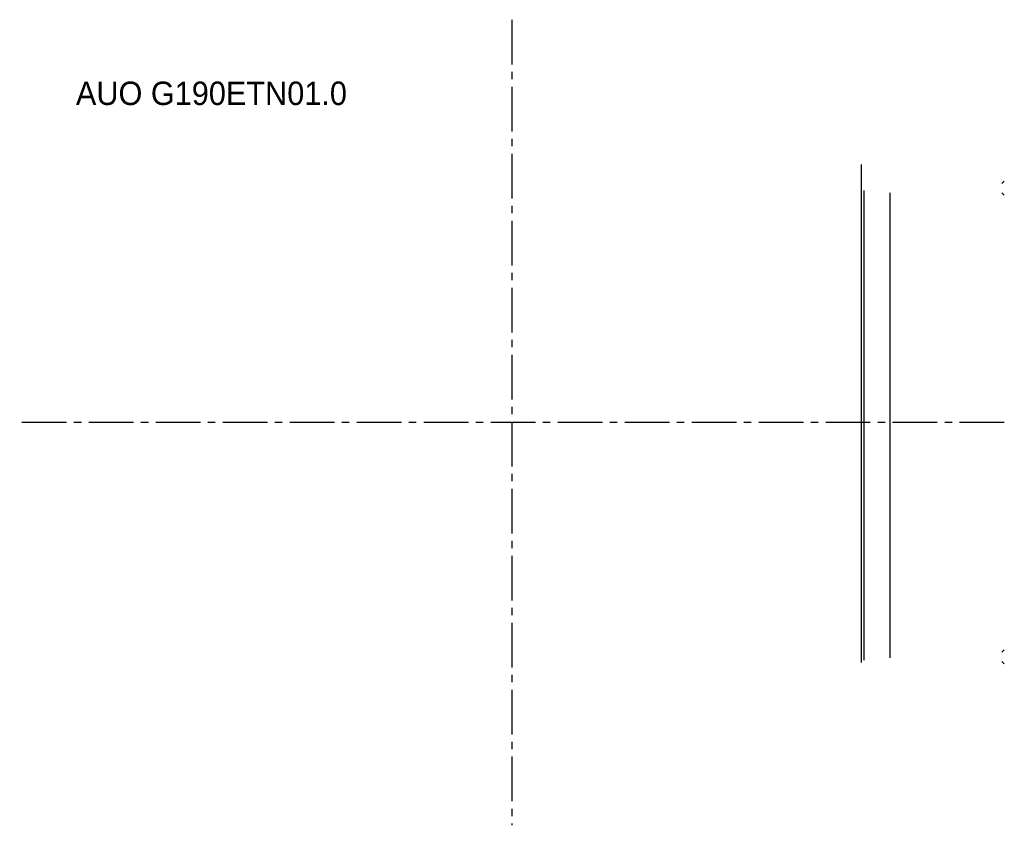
# Model space of a CAD drawing. Header units: millimetres. Extents: x -210 to 210, y -172 to 172.
import ezdxf

# ---------------------------------------------------------------- set-up
doc = ezdxf.new("R2010")
doc.units = ezdxf.units.MM
doc.linetypes.add('CENTER2', pattern=[28.575, 19.05, -3.175, 3.175, -3.175])
doc.linetypes.add('HIDDEN2', pattern=[4.7625, 3.175, -1.5875])
for name, color, linetype in [('C', 1, 'CENTER2'), ('前框', 3, 'Continuous'), ('後蓋', 30, 'Continuous'), ('標註', 3, 'Continuous')]:
    doc.layers.add(name, color=color, linetype=linetype)
doc.styles.get("Standard").update_dxf_attribs({"font": 'romanc.shx', "bigfont": 'chineset.shx'})

msp = doc.modelspace()

# ---------------------------------------------------------------- linework, layer by layer
at = {"layer": 'C', "lineweight": -3}
for p, q in [((0, 171.8), (0, -171.8)), ((210, 0), (-210, 0))]:
    msp.add_line(p, q, dxfattribs=at)
at = {"layer": '前框', "linetype": 'HIDDEN2', "lineweight": -3}
for p, q in [((209, 102), (210, 103)), ((209, 98), (210, 97)), ((209, -98), (210, -97)), ((209, -102), (210, -103))]:
    msp.add_line(p, q, dxfattribs=at)
at = {"layer": '後蓋', "lineweight": -3}
for p, q in [((149.1, -102.4), (149.1, 110)), ((150.1, 99), (150.1, -101.4)), ((161.1, 98), (161.1, -100.4))]:
    msp.add_line(p, q, dxfattribs=at)

# ---------------------------------------------------------------- texts
at = {"layer": '標註', "lineweight": -3, "insert": (-186.02, 145.4), "char_height": 10, "attachment_point": 1}
msp.add_mtext_dynamic_manual_height_columns('{\\fPMingLiU|b0|i0|c136|p18;AUO G190ETN01.0}', width=240.0623, gutter_width=114.98, heights=[59.16], dxfattribs=at)

doc.saveas('drawing.dxf')
